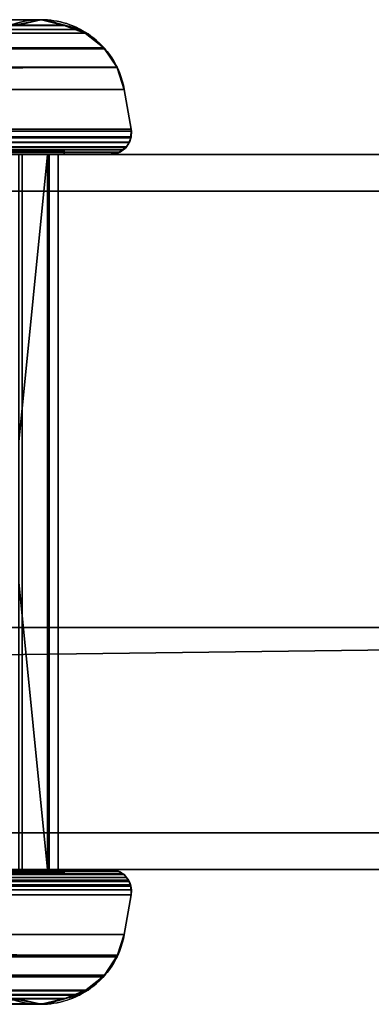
# Model space of a CAD drawing. Header units: millimetres. Extents: x -322 to 8072, y -96 to 57.
# Tile 182 of 256: x 4837 to 4856, y -47 to 7. Entities that reach past the tile are written whole.
import ezdxf

# ---------------------------------------------------------------- set-up
doc = ezdxf.new("R2010")
doc.units = ezdxf.units.MM
doc.layers.add('151', color=7, linetype='Continuous', true_color=0xffffff)

# ---------------------------------------------------------------- blocks, each defined once
blk = doc.blocks.new('UG_SURFACE_014')
at = {"layer": '151', "color": 252, "linetype": 'Continuous', "lineweight": 35}
for points in [[(4839.505, 7.101, 1897.505), (4160.496, 7.119, 1897.504), (4159.605, 6.879, 1898.396)], [(4159.605, 6.879, 1898.396), (4840.394, 6.88, 1898.394), (4839.505, 7.101, 1897.505)], [(4160.511, 7.123, 1897.489), (4160.496, 7.119, 1897.504), (4839.505, 7.101, 1897.505)], [(4161.606, 7.417, 1896.394), (4160.511, 7.123, 1897.489), (4839.489, 7.105, 1897.488)], [(4160.511, 7.123, 1897.489), (4839.505, 7.101, 1897.505), (4839.489, 7.105, 1897.488)], [(4161.75, 7.42, 1896.25), (4161.606, 7.417, 1896.394), (4839.489, 7.105, 1897.488)], [(4839.489, 7.105, 1897.488), (4838.25, 7.413, 1896.25), (4161.75, 7.42, 1896.25)], [(4161.781, 7.42, 1896.219), (4161.75, 7.42, 1896.25), (4161.75, 7.42, 1896.25), (4838.25, 7.413, 1896.25)], [(4163.047, 7.154, 1894.953), (4161.781, 7.42, 1896.219), (4838.25, 7.413, 1896.25)], [(4163.047, 7.154, 1894.953), (4838.25, 7.413, 1896.25), (4838.249, 7.413, 1896.249)], [(4838.249, 7.413, 1896.249), (4163.052, 7.153, 1894.948), (4163.047, 7.154, 1894.953)], [(4163.052, 7.153, 1894.948), (4838.219, 7.42, 1896.219), (4838.199, 7.42, 1896.199)], [(4838.199, 7.42, 1896.199), (4836.958, 7.128, 1894.958), (4836.949, 7.126, 1894.95), (4163.052, 7.153, 1894.948)], [(4838.249, 7.413, 1896.249), (4838.219, 7.42, 1896.219), (4163.052, 7.153, 1894.948)], [(4500, 7.16, 1414.51), (4500, 7.402, 1415.715), (4838.25, 7.42, 1415.75)], [(4838.25, 7.42, 1415.75), (4838.394, 7.417, 1415.606), (4500, 7.16, 1414.51)], [(4500, 7.402, 1415.715), (4500, 7.41, 1415.752), (4838.25, 7.42, 1415.75)], [(4500, 7.41, 1415.752), (4838.219, 7.42, 1415.781), (4838.25, 7.42, 1415.75)], [(4836.953, 7.154, 1417.047), (4838.219, 7.42, 1415.781), (4500, 7.41, 1415.752)], [(4838.25, 7.42, 1415.75), (4838.25, 7.42, 1415.75), (4500, 7.41, 1415.752)], [(4838.394, 7.417, 1415.606), (4839.489, 7.123, 1414.511), (4500, 7.16, 1414.51)], [(4500, 7.154, 1414.481), (4500, 7.16, 1414.51), (4839.504, 7.119, 1414.496)], [(4839.489, 7.123, 1414.511), (4839.504, 7.119, 1414.496), (4500, 7.16, 1414.51)], [(4500, 7.05, 1413.963), (4500, 7.154, 1414.481), (4839.504, 7.119, 1414.496)], [(4839.504, 7.119, 1414.496), (4840.395, 6.879, 1413.604), (4500, 7.05, 1413.963)], [(4500, 6.651, 1413.389), (4500, 7.05, 1413.963), (4840.395, 6.879, 1413.604)], [(4838.219, 7.42, 1415.781), (4836.953, 7.154, 1417.047), (4836.958, 7.128, 1894.958)], [(4838.219, 7.42, 1415.781), (4836.958, 7.128, 1894.958), (4838.199, 7.42, 1896.199)], [(4838.199, 7.42, 1896.199), (4838.25, 7.42, 1415.75), (4838.219, 7.42, 1415.781)], [(4838.199, 7.42, 1896.199), (4838.219, 7.42, 1896.219), (4838.25, 7.42, 1415.75)], [(4838.219, 7.42, 1896.219), (4838.249, 7.413, 1896.249), (4838.25, 7.42, 1415.75)], [(4838.25, 7.42, 1415.75), (4838.25, 7.42, 1415.75), (4838.249, 7.413, 1896.249), (4838.25, 7.413, 1896.25)], [(4838.394, 7.417, 1415.606), (4838.25, 7.42, 1415.75), (4838.25, 7.413, 1896.25)], [(4838.25, 7.413, 1896.25), (4839.489, 7.123, 1414.511), (4838.394, 7.417, 1415.606)], [(4838.25, 7.413, 1896.25), (4839.489, 7.105, 1897.488), (4839.489, 7.123, 1414.511)], [(4839.504, 7.119, 1414.496), (4839.489, 7.123, 1414.511), (4839.489, 7.105, 1897.488)], [(4840.395, 6.879, 1413.604), (4839.504, 7.119, 1414.496), (4839.489, 7.105, 1897.488)], [(4839.489, 7.105, 1897.488), (4839.505, 7.101, 1897.505), (4840.395, 6.879, 1413.604)], [(4840.645, 6.681, 1413.355), (4839.505, 7.101, 1897.505), (4840.394, 6.88, 1898.394)], [(4839.505, 7.101, 1897.505), (4840.645, 6.681, 1413.355), (4840.395, 6.879, 1413.604)], [(4159.348, 6.676, 1898.652), (4840.652, 6.675, 1898.652), (4840.645, 6.681, 1898.645)], [(4159.355, 6.681, 1898.645), (4159.348, 6.676, 1898.652), (4840.645, 6.681, 1898.645)], [(4841.668, 5.868, 1899.668), (4840.652, 6.675, 1898.652), (4159.348, 6.676, 1898.652)], [(4159.605, 6.879, 1898.396), (4159.355, 6.681, 1898.645), (4840.645, 6.681, 1898.645)], [(4159.605, 6.879, 1898.396), (4840.645, 6.681, 1898.645), (4840.394, 6.88, 1898.394)], [(4840.395, 6.879, 1413.604), (4840.645, 6.681, 1413.355), (4500, 6.651, 1413.389)], [(4840.645, 6.681, 1413.355), (4840.652, 6.676, 1413.348), (4500, 6.651, 1413.389)], [(4500, 5.97, 1412.408), (4500, 6.638, 1413.37), (4840.652, 6.676, 1413.348)], [(4840.652, 6.676, 1413.348), (4841.668, 5.868, 1412.332), (4500, 5.97, 1412.408)], [(4500, 6.638, 1413.37), (4500, 6.651, 1413.389), (4840.652, 6.676, 1413.348)], [(4840.394, 6.88, 1898.394), (4840.645, 6.681, 1898.645), (4840.645, 6.681, 1413.355)], [(4841.668, 5.868, 1412.332), (4840.652, 6.676, 1413.348), (4840.645, 6.681, 1898.645), (4840.652, 6.675, 1898.652)], [(4840.652, 6.676, 1413.348), (4840.645, 6.681, 1413.355), (4840.645, 6.681, 1898.645)], [(4840.652, 6.675, 1898.652), (4841.668, 5.868, 1899.668), (4841.668, 5.868, 1412.332)], [(4500, 5.87, 1412.345), (4500, 5.97, 1412.408), (4841.668, 5.868, 1412.332)], [(4842.406, 4.787, 1900.406), (4158.271, 5.819, 1899.729), (4157.611, 4.827, 1900.389)], [(4158.271, 5.819, 1899.729), (4841.728, 5.821, 1899.728), (4841.671, 5.866, 1899.671)], [(4841.671, 5.866, 1899.671), (4158.329, 5.866, 1899.671), (4158.271, 5.819, 1899.729)], [(4842.401, 4.803, 1900.401), (4841.728, 5.821, 1899.728), (4158.271, 5.819, 1899.729)], [(4158.271, 5.819, 1899.729), (4842.406, 4.787, 1900.406), (4842.401, 4.803, 1900.401)], [(4158.332, 5.868, 1899.668), (4158.329, 5.866, 1899.671), (4841.671, 5.866, 1899.671)], [(4841.668, 5.868, 1412.332), (4841.671, 5.866, 1412.329), (4500, 5.87, 1412.345)], [(4500, 5.857, 1412.337), (4500, 5.87, 1412.345), (4841.671, 5.866, 1412.329)], [(4500, 4.751, 1411.652), (4500, 5.857, 1412.337), (4841.671, 5.866, 1412.329)], [(4841.671, 5.866, 1412.329), (4841.729, 5.819, 1412.271), (4500, 4.751, 1411.652)], [(4500, 4.751, 1411.652), (4841.729, 5.819, 1412.271), (4842.389, 4.827, 1411.611)], [(4841.729, 5.819, 1412.271), (4841.671, 5.866, 1412.329), (4841.668, 5.868, 1899.668), (4841.671, 5.866, 1899.671)], [(4841.671, 5.866, 1412.329), (4841.668, 5.868, 1412.332), (4841.668, 5.868, 1899.668)], [(4842.403, 4.785, 1411.597), (4841.671, 5.866, 1899.671), (4841.728, 5.821, 1899.728)], [(4841.671, 5.866, 1899.671), (4842.403, 4.785, 1411.597), (4842.389, 4.827, 1411.611)], [(4842.389, 4.827, 1411.611), (4841.729, 5.819, 1412.271), (4841.671, 5.866, 1899.671)], [(4842.403, 4.785, 1411.597), (4841.728, 5.821, 1899.728), (4842.401, 4.803, 1900.401)], [(4157.597, 4.783, 1900.403), (4157.203, 3.582, 1900.797), (4842.797, 3.582, 1900.797)], [(4157.611, 4.827, 1900.389), (4157.597, 4.785, 1900.403), (4842.406, 4.787, 1900.406)], [(4157.597, 4.785, 1900.403), (4842.406, 4.786, 1900.406), (4842.406, 4.787, 1900.406)], [(4842.797, 3.582, 1900.797), (4842.406, 4.786, 1900.406), (4157.597, 4.783, 1900.403)], [(4157.597, 4.785, 1900.403), (4157.597, 4.783, 1900.403), (4842.406, 4.786, 1900.406)], [(4842.389, 4.827, 1411.611), (4842.403, 4.785, 1411.597), (4500, 4.751, 1411.652)], [(4842.403, 4.785, 1411.597), (4842.403, 4.783, 1411.597), (4500, 4.751, 1411.652)], [(4500, 3.582, 1411.203), (4500, 4.37, 1411.415), (4842.403, 4.783, 1411.597)], [(4842.403, 4.783, 1411.597), (4842.797, 3.582, 1411.203), (4500, 3.582, 1411.203)], [(4500, 4.37, 1411.415), (4500, 4.744, 1411.648), (4842.403, 4.783, 1411.597)], [(4500, 4.744, 1411.648), (4500, 4.751, 1411.652), (4842.403, 4.783, 1411.597)], [(4842.401, 4.803, 1900.401), (4842.406, 4.787, 1900.406), (4842.403, 4.785, 1411.597)], [(4842.403, 4.783, 1411.597), (4842.403, 4.785, 1411.597), (4842.406, 4.787, 1900.406), (4842.406, 4.786, 1900.406)], [(4842.406, 4.786, 1900.406), (4842.797, 3.582, 1411.203), (4842.403, 4.783, 1411.597)], [(4842.406, 4.786, 1900.406), (4842.797, 3.582, 1900.797), (4842.797, 3.582, 1411.203)], [(4157.203, 3.582, 1900.797), (4156.818, 1.409, 1901.182), (4843.182, 1.409, 1901.182), (4842.797, 3.582, 1900.797)], [(4500, 3.582, 1411.203), (4842.797, 3.582, 1411.203), (4843.182, 1.409, 1410.818), (4500, 1.409, 1410.818)], [(4842.797, 3.582, 1900.797), (4843.182, 1.409, 1901.182), (4843.182, 1.409, 1410.818), (4842.797, 3.582, 1411.203)], [(4843.182, 1.409, 1901.182), (4156.803, 1.121, 1901.197), (4156.839, 0.927, 1901.161)], [(4843.182, 1.409, 1901.182), (4156.818, 1.409, 1901.182), (4156.803, 1.121, 1901.197)], [(4156.839, 0.927, 1901.161), (4843.196, 1.299, 1901.196), (4843.182, 1.409, 1901.182)], [(4843.179, 0.978, 1901.179), (4843.196, 1.299, 1901.196), (4156.839, 0.927, 1901.161)], [(4500, 0.925, 1410.834), (4500, 1.409, 1410.818), (4843.182, 1.409, 1410.818)], [(4843.182, 1.409, 1410.818), (4843.196, 1.299, 1410.804), (4500, 0.925, 1410.834)], [(4500, 0.925, 1410.834), (4843.196, 1.299, 1410.804), (4843.179, 0.978, 1410.821)], [(4843.182, 1.409, 1901.182), (4843.196, 1.299, 1901.196), (4843.16, 0.919, 1410.84)], [(4843.16, 0.919, 1410.84), (4843.161, 0.92, 1410.84), (4843.182, 1.409, 1901.182)], [(4843.16, 0.919, 1410.84), (4843.196, 1.299, 1901.196), (4843.179, 0.978, 1901.179)], [(4843.182, 1.409, 1901.182), (4843.161, 0.92, 1410.84), (4843.179, 0.978, 1410.821)], [(4843.179, 0.978, 1410.821), (4843.196, 1.299, 1410.804), (4843.182, 1.409, 1901.182)], [(4843.196, 1.299, 1410.804), (4843.182, 1.409, 1410.818), (4843.182, 1.409, 1901.182)], [(4156.839, 0.927, 1901.161), (4843.161, 0.92, 1901.16), (4843.179, 0.978, 1901.179)], [(4156.839, 0.927, 1901.161), (4156.84, 0.918, 1901.16), (4843.161, 0.92, 1901.16)], [(4843.16, 0.919, 1901.16), (4843.161, 0.92, 1901.16), (4156.84, 0.918, 1901.16)], [(4843.16, 0.919, 1901.16), (4156.84, 0.918, 1901.16), (4156.855, 0.842, 1901.145)], [(4843.085, 0.687, 1901.085), (4843.16, 0.919, 1901.16), (4156.855, 0.842, 1901.145)], [(4156.855, 0.842, 1901.145), (4156.93, 0.673, 1901.07), (4843.07, 0.665, 1901.07)], [(4843.07, 0.665, 1901.07), (4843.085, 0.687, 1901.085), (4156.855, 0.842, 1901.145)], [(4156.93, 0.673, 1901.07), (4156.932, 0.667, 1901.067), (4843.07, 0.665, 1901.07)], [(4843.07, 0.664, 1901.07), (4156.932, 0.667, 1901.067), (4156.968, 0.588, 1901.032)], [(4843.07, 0.664, 1901.07), (4843.07, 0.665, 1901.07), (4156.932, 0.667, 1901.067)], [(4843.07, 0.664, 1901.07), (4156.968, 0.588, 1901.032), (4157.085, 0.448, 1900.915)], [(4157.085, 0.448, 1900.915), (4842.916, 0.435, 1900.916), (4843.07, 0.664, 1901.07)], [(4843.179, 0.978, 1410.821), (4843.161, 0.92, 1410.84), (4500, 0.925, 1410.834)], [(4843.161, 0.92, 1410.84), (4500, 0.915, 1410.834), (4500, 0.925, 1410.834)], [(4500, 0.679, 1410.946), (4843.161, 0.92, 1410.84), (4843.16, 0.919, 1410.84)], [(4500, 0.679, 1410.946), (4500, 0.915, 1410.834), (4843.161, 0.92, 1410.84)], [(4500, 0.672, 1410.95), (4843.16, 0.919, 1410.84), (4843.085, 0.687, 1410.915)], [(4843.16, 0.919, 1410.84), (4500, 0.672, 1410.95), (4500, 0.679, 1410.946)], [(4843.085, 0.687, 1410.915), (4843.07, 0.665, 1410.93), (4500, 0.672, 1410.95)], [(4500, 0.475, 1411.044), (4500, 0.672, 1410.95), (4843.07, 0.665, 1410.93)], [(4500, 0.441, 1411.082), (4843.07, 0.665, 1410.93), (4843.07, 0.664, 1410.93)], [(4500, 0.441, 1411.082), (4500, 0.475, 1411.044), (4843.07, 0.665, 1410.93)], [(4843.07, 0.664, 1410.93), (4500, 0.437, 1411.087), (4500, 0.441, 1411.082)], [(4843.07, 0.664, 1410.93), (4842.916, 0.435, 1411.084), (4500, 0.437, 1411.087)], [(4843.07, 0.664, 1901.07), (4842.916, 0.435, 1900.916), (4842.916, 0.434, 1411.084), (4842.916, 0.435, 1411.084)], [(4842.916, 0.435, 1411.084), (4843.07, 0.664, 1410.93), (4843.07, 0.664, 1901.07)], [(4843.16, 0.919, 1901.16), (4843.07, 0.665, 1410.93), (4843.085, 0.687, 1410.915)], [(4843.07, 0.665, 1410.93), (4843.16, 0.919, 1901.16), (4843.085, 0.687, 1901.085)], [(4843.085, 0.687, 1901.085), (4843.07, 0.665, 1901.07), (4843.07, 0.665, 1410.93)], [(4843.07, 0.665, 1901.07), (4843.07, 0.664, 1901.07), (4843.07, 0.664, 1410.93), (4843.07, 0.665, 1410.93)], [(4843.085, 0.687, 1410.915), (4843.16, 0.919, 1410.84), (4843.16, 0.919, 1901.16)], [(4843.179, 0.978, 1901.179), (4843.161, 0.92, 1901.16), (4843.16, 0.919, 1410.84)], [(4843.161, 0.92, 1901.16), (4843.16, 0.919, 1901.16), (4843.16, 0.919, 1410.84)], [(4959, 0, 2017), (4041, 0, 2017), (4041, -26, 2017), (4959, -26, 2017)], [(4959, -2), (4041, -2), (4041, 0, 2), (4959, 0, 2)], [(4959, 0, 2), (4041, 0, 2), (4158, 0, 1412), (4500, 0, 1412)], [(4842, 0, 1900), (4158, 0, 1900), (4041, 0, 2017), (4959, 0, 2017)], [(4157.085, 0.448, 1900.915), (4157.087, 0.445, 1900.913), (4842.916, 0.435, 1900.916)], [(4842.89, 0.395, 1900.89), (4157.087, 0.445, 1900.913), (4157.217, 0.291, 1900.784)], [(4842.89, 0.395, 1900.89), (4842.916, 0.434, 1900.916), (4157.087, 0.445, 1900.913)], [(4842.916, 0.434, 1900.916), (4842.916, 0.435, 1900.916), (4157.087, 0.445, 1900.913)], [(4842.89, 0.395, 1900.89), (4157.217, 0.291, 1900.784), (4157.283, 0.254, 1900.717)], [(4157.283, 0.254, 1900.717), (4842.712, 0.258, 1900.712), (4842.89, 0.395, 1900.89)], [(4157.283, 0.254, 1900.717), (4157.285, 0.253, 1900.715), (4842.712, 0.258, 1900.712)], [(4842.71, 0.256, 1900.71), (4842.712, 0.258, 1900.712), (4157.285, 0.253, 1900.715)], [(4842.554, 0.135, 1900.554), (4842.71, 0.256, 1900.71), (4157.285, 0.253, 1900.715)], [(4157.285, 0.253, 1900.715), (4157.519, 0.122, 1900.481), (4842.482, 0.118, 1900.482)], [(4842.482, 0.118, 1900.482), (4842.554, 0.135, 1900.554), (4157.285, 0.253, 1900.715)], [(4157.519, 0.122, 1900.481), (4157.521, 0.121, 1900.479), (4842.482, 0.118, 1900.482)], [(4842.482, 0.118, 1900.481), (4157.521, 0.121, 1900.479), (4157.636, 0.057, 1900.364)], [(4842.482, 0.118, 1900.481), (4842.482, 0.118, 1900.482), (4157.521, 0.121, 1900.479)], [(4842.482, 0.118, 1900.481), (4157.636, 0.057, 1900.364), (4158, 0, 1900)], [(4158, 0, 1900), (4842, 0, 1900), (4842.482, 0.118, 1900.481)], [(4163, 0.2, 1895), (4837, 0.2, 1895), (4839.5, 0.2, 1897.5), (4160.5, 0.2, 1897.5)], [(4837, 0.2, 1417), (4163, 0.2, 1417), (4160.5, 0.2, 1414.5), (4839.5, 0.2, 1414.5)], [(4160.5, 0.2, 1414.5), (4160.5, 0, 1414.5), (4839.5, 0, 1414.5), (4839.5, 0.2, 1414.5)], [(4160.5, 0.2, 1897.5), (4839.5, 0.2, 1897.5), (4839.5, 0, 1897.5), (4160.5, 0, 1897.5)], [(4832.213, 0, 1414.95), (4839.5, 0, 1414.5), (4160.5, 0, 1414.5)], [(4167.787, 0, 1897.05), (4160.5, 0, 1897.5), (4839.5, 0, 1897.5)], [(4839.5, 0, 1897.5), (4170.488, 0, 1896.525), (4167.787, 0, 1897.05)], [(4172.779, 0, 1895), (4170.488, 0, 1896.525), (4839.5, 0, 1897.5), (4832.213, 0, 1897.05)], [(4500, 0.257, 1411.293), (4500, 0.437, 1411.087), (4842.916, 0.435, 1411.084)], [(4500, 0.257, 1411.293), (4842.916, 0.435, 1411.084), (4842.916, 0.434, 1411.084)], [(4500, 0.257, 1411.293), (4842.916, 0.434, 1411.084), (4842.89, 0.395, 1411.11)], [(4500, 0.257, 1411.293), (4842.89, 0.395, 1411.11), (4842.712, 0.258, 1411.288)], [(4842.712, 0.258, 1411.288), (4500, 0.254, 1411.296), (4500, 0.257, 1411.293)], [(4500, 0.254, 1411.296), (4842.712, 0.258, 1411.288), (4842.71, 0.256, 1411.29)], [(4500, 0.254, 1411.296), (4842.71, 0.256, 1411.29), (4842.554, 0.135, 1411.446)], [(4842.554, 0.135, 1411.446), (4500, 0.155, 1411.409), (4500, 0.254, 1411.296)], [(4500, 0.119, 1411.519), (4500, 0.155, 1411.409), (4842.554, 0.135, 1411.446)], [(4500, 0.119, 1411.519), (4842.554, 0.135, 1411.446), (4842.482, 0.118, 1411.518)], [(4842.482, 0.118, 1411.518), (4500, 0.118, 1411.522), (4500, 0.119, 1411.519)], [(4842.482, 0.118, 1411.518), (4500, 0, 1412), (4500, 0.009, 1411.855)], [(4842.482, 0.118, 1411.518), (4842, 0, 1412), (4500, 0, 1412)], [(4500, 0, 1412), (4842, 0, 1412), (4959, 0, 2)], [(4832.213, 0, 1414.95), (4834.908, 0, 1415.507), (4839.5, 0, 1414.5)], [(4834.908, 0, 1896.493), (4832.213, 0, 1897.05), (4839.5, 0, 1897.5)], [(4834.908, 0, 1415.507), (4834.908, -39.3, 1415.507), (4837.18, -39.3, 1417.06), (4837.18, 0, 1417.06)], [(4837.18, 0, 1894.94), (4837.18, -39.3, 1894.94), (4834.908, -39.3, 1896.493), (4834.908, 0, 1896.493)], [(4839.5, 0, 1414.5), (4834.908, 0, 1415.507), (4837.18, 0, 1417.06)], [(4837.18, 0, 1894.94), (4834.908, 0, 1896.493), (4839.5, 0, 1897.5)], [(4839.5, 0.2, 1414.5), (4839.5, 0.2, 1897.5), (4837, 0.2, 1895), (4837, 0.2, 1417)], [(4837, -23.5, 1427.017), (4837, -15.8, 1427.017), (4838.58, 0, 1424.764), (4838.58, -39.3, 1424.764)], [(4837, -15.8, 1427.017), (4837, 0, 1427.017), (4838.58, 0, 1424.764)], [(4838.58, 0, 1887.236), (4837, 0, 1884.983), (4837, -15.8, 1884.983)], [(4837, -15.8, 1884.983), (4837, -23.5, 1884.983), (4838.58, -39.3, 1887.236), (4838.58, 0, 1887.236)], [(4837, 0, 1884.983), (4838.58, 0, 1887.236), (4839.5, 0, 1414.5), (4839.17, 0, 1422.076)], [(4839.17, 0, 1422.076), (4838.58, 0, 1424.764), (4837, 0, 1884.983)], [(4838.58, 0, 1424.764), (4837, 0, 1427.017), (4837, 0, 1884.983)], [(4837.18, 0, 1417.06), (4837.18, -39.3, 1417.06), (4838.677, -39.3, 1419.369), (4838.677, 0, 1419.369)], [(4838.677, 0, 1892.632), (4838.677, -39.3, 1892.632), (4837.18, -39.3, 1894.94), (4837.18, 0, 1894.94)], [(4839.5, 0, 1897.5), (4838.677, 0, 1892.632), (4837.18, 0, 1894.94)], [(4837.18, 0, 1417.06), (4838.677, 0, 1419.369), (4839.5, 0, 1414.5)], [(4839.17, 0, 1422.076), (4839.17, -39.3, 1422.076), (4838.58, -39.3, 1424.764), (4838.58, 0, 1424.764)], [(4838.58, 0, 1887.236), (4838.58, -39.3, 1887.236), (4839.17, -39.3, 1889.924), (4839.17, 0, 1889.924)], [(4839.5, 0, 1414.5), (4838.58, 0, 1887.236), (4839.17, 0, 1889.924)], [(4838.677, 0, 1419.369), (4838.677, -39.3, 1419.369), (4839.17, -39.3, 1422.076), (4839.17, 0, 1422.076)], [(4839.17, 0, 1889.924), (4839.17, -39.3, 1889.924), (4838.677, -39.3, 1892.632), (4838.677, 0, 1892.632)], [(4839.5, 0, 1414.5), (4838.677, 0, 1419.369), (4839.17, 0, 1422.076)], [(4839.17, 0, 1889.924), (4838.677, 0, 1892.632), (4839.5, 0, 1897.5)], [(4839.17, 0, 1889.924), (4839.5, 0, 1897.5), (4839.5, 0, 1414.5)], [(4839.5, 0.2, 1897.5), (4839.5, 0.2, 1414.5), (4839.5, 0, 1414.5), (4839.5, 0, 1897.5)], [(4842.482, 0.118, 1411.518), (4842.482, 0.118, 1900.481), (4842, 0, 1900), (4842, 0, 1412)], [(4842, 0, 1412), (4842, 0, 1900), (4959, 0, 2017), (4959, 0, 2)], [(4842.71, 0.256, 1900.71), (4842.482, 0.118, 1411.518), (4842.554, 0.135, 1411.446)], [(4842.482, 0.118, 1411.518), (4842.71, 0.256, 1900.71), (4842.554, 0.135, 1900.554)], [(4842.482, 0.118, 1900.482), (4842.482, 0.118, 1900.481), (4842.482, 0.118, 1411.518)], [(4842.554, 0.135, 1411.446), (4842.71, 0.256, 1411.29), (4842.71, 0.256, 1900.71)], [(4842.89, 0.395, 1900.89), (4842.712, 0.258, 1900.712), (4842.71, 0.256, 1411.29), (4842.712, 0.258, 1411.288)], [(4842.712, 0.258, 1900.712), (4842.71, 0.256, 1900.71), (4842.71, 0.256, 1411.29)], [(4842.916, 0.434, 1900.916), (4842.712, 0.258, 1411.288), (4842.89, 0.395, 1411.11)], [(4842.712, 0.258, 1411.288), (4842.916, 0.434, 1900.916), (4842.89, 0.395, 1900.89)], [(4842.89, 0.395, 1411.11), (4842.916, 0.434, 1411.084), (4842.916, 0.434, 1900.916)], [(4842.916, 0.435, 1900.916), (4842.916, 0.434, 1900.916), (4842.916, 0.434, 1411.084)], [(4041, -26), (4041, -2), (4959, -2), (4959, -26)], [(4838.58, -39.3, 1424.764), (4837, -39.3, 1427.017), (4837, -23.5, 1427.017)], [(4837, -23.5, 1884.983), (4837, -39.3, 1884.983), (4838.58, -39.3, 1887.236)], [(4028, -26, 2030), (4028, -39.3, 2030), (4972, -39.3, 2030), (4972, -26, 2030)], [(4028, -26, 2030), (4972, -26, 2030), (4959, -26, 2017), (4041, -26, 2017)], [(4041, -26), (4959, -26), (4028, -37.3)], [(4959, -26), (4972, -26), (4972, -37.3), (4028, -37.3)], [(4028, -37.3), (4972, -37.3), (4972, -39.3, 2), (4028, -39.3, 2)], [(4500, -39.3, 1412), (4158, -39.3, 1412), (4028, -39.3, 2), (4972, -39.3, 2)], [(4158, -39.3, 1900), (4842, -39.3, 1900), (4972, -39.3, 2030), (4028, -39.3, 2030)], [(4157.446, -39.435, 1900.554), (4157.288, -39.558, 1900.712), (4842.715, -39.553, 1900.715)], [(4842.715, -39.553, 1900.715), (4157.516, -39.418, 1900.484), (4157.446, -39.435, 1900.554)], [(4157.518, -39.418, 1900.482), (4157.516, -39.418, 1900.484), (4842.715, -39.553, 1900.715)], [(4158, -39.3, 1900), (4157.518, -39.418, 1900.482), (4842.479, -39.421, 1900.479)], [(4842.715, -39.553, 1900.715), (4842.713, -39.552, 1900.713), (4157.518, -39.418, 1900.482)], [(4842.713, -39.552, 1900.713), (4842.479, -39.421, 1900.479), (4157.518, -39.418, 1900.482)], [(4158, -39.3, 1900), (4842.478, -39.42, 1900.478), (4842.364, -39.357, 1900.364)], [(4842.479, -39.421, 1900.479), (4842.478, -39.42, 1900.478), (4158, -39.3, 1900)], [(4842.364, -39.357, 1900.364), (4842, -39.3, 1900), (4158, -39.3, 1900)], [(4832.213, -39.3, 1897.05), (4839.5, -39.3, 1897.5), (4160.5, -39.3, 1897.5)], [(4167.787, -39.3, 1414.95), (4160.5, -39.3, 1414.5), (4839.5, -39.3, 1414.5)], [(4839.5, -39.5, 1414.5), (4839.5, -39.3, 1414.5), (4160.5, -39.3, 1414.5), (4160.5, -39.5, 1414.5)], [(4160.5, -39.3, 1897.5), (4839.5, -39.3, 1897.5), (4839.5, -39.5, 1897.5), (4160.5, -39.5, 1897.5)], [(4839.5, -39.5, 1414.5), (4160.5, -39.5, 1414.5), (4163, -39.5, 1417), (4837, -39.5, 1417)], [(4160.5, -39.5, 1897.5), (4839.5, -39.5, 1897.5), (4837, -39.5, 1895), (4163, -39.5, 1895)], [(4839.5, -39.3, 1414.5), (4170.488, -39.3, 1415.475), (4167.787, -39.3, 1414.95)], [(4172.779, -39.3, 1417), (4170.488, -39.3, 1415.475), (4839.5, -39.3, 1414.5), (4832.213, -39.3, 1414.95)], [(4972, -39.3, 2), (4842, -39.3, 1412), (4500, -39.3, 1412)], [(4500, -39.402, 1411.517), (4500, -39.3, 1412), (4842, -39.3, 1412)], [(4842, -39.3, 1412), (4842.364, -39.357, 1411.636), (4500, -39.402, 1411.517)], [(4842.364, -39.357, 1411.636), (4842.478, -39.42, 1411.522), (4500, -39.402, 1411.517)], [(4500, -39.404, 1411.514), (4500, -39.402, 1411.517), (4842.479, -39.421, 1411.521)], [(4842.478, -39.42, 1411.522), (4842.479, -39.421, 1411.521), (4500, -39.402, 1411.517)], [(4500, -39.558, 1411.297), (4500, -39.404, 1411.514), (4842.479, -39.421, 1411.521)], [(4842.479, -39.421, 1411.521), (4842.713, -39.552, 1411.287), (4500, -39.558, 1411.297)], [(4839.5, -39.3, 1414.5), (4834.908, -39.3, 1415.507), (4832.213, -39.3, 1414.95)], [(4832.213, -39.3, 1897.05), (4834.908, -39.3, 1896.493), (4839.5, -39.3, 1897.5)], [(4839.5, -39.3, 1897.5), (4834.908, -39.3, 1896.493), (4837.18, -39.3, 1894.94)], [(4837.18, -39.3, 1417.06), (4834.908, -39.3, 1415.507), (4839.5, -39.3, 1414.5)], [(4837, -39.3, 1427.017), (4838.58, -39.3, 1424.764), (4839.5, -39.3, 1897.5), (4839.17, -39.3, 1889.924)], [(4839.17, -39.3, 1889.924), (4838.58, -39.3, 1887.236), (4837, -39.3, 1427.017)], [(4838.58, -39.3, 1887.236), (4837, -39.3, 1884.983), (4837, -39.3, 1427.017)], [(4837, -39.5, 1417), (4837, -39.5, 1895), (4839.5, -39.5, 1897.5), (4839.5, -39.5, 1414.5)], [(4839.5, -39.3, 1414.5), (4838.677, -39.3, 1419.369), (4837.18, -39.3, 1417.06)], [(4837.18, -39.3, 1894.94), (4838.677, -39.3, 1892.632), (4839.5, -39.3, 1897.5)], [(4839.5, -39.3, 1897.5), (4838.58, -39.3, 1424.764), (4839.17, -39.3, 1422.076)], [(4839.17, -39.3, 1422.076), (4838.677, -39.3, 1419.369), (4839.5, -39.3, 1414.5)], [(4838.677, -39.3, 1892.632), (4839.17, -39.3, 1889.924), (4839.5, -39.3, 1897.5)], [(4839.17, -39.3, 1422.076), (4839.5, -39.3, 1414.5), (4839.5, -39.3, 1897.5)], [(4839.5, -39.3, 1897.5), (4839.5, -39.3, 1414.5), (4839.5, -39.5, 1414.5), (4839.5, -39.5, 1897.5)], [(4972, -39.3, 2), (4972, -39.3, 2030), (4842, -39.3, 1900), (4842, -39.3, 1412)], [(4842.364, -39.357, 1411.636), (4842, -39.3, 1412), (4842, -39.3, 1900), (4842.364, -39.357, 1900.364)], [(4842.364, -39.357, 1900.364), (4842.478, -39.42, 1411.522), (4842.364, -39.357, 1411.636)], [(4842.364, -39.357, 1900.364), (4842.478, -39.42, 1900.478), (4842.478, -39.42, 1411.522)], [(4842.713, -39.552, 1411.287), (4842.479, -39.421, 1411.521), (4842.478, -39.42, 1900.478), (4842.479, -39.421, 1900.479)], [(4842.479, -39.421, 1411.521), (4842.478, -39.42, 1411.522), (4842.478, -39.42, 1900.478)], [(4842.479, -39.421, 1900.479), (4842.713, -39.552, 1900.713), (4842.713, -39.552, 1411.287)], [(4156.915, -39.987, 1901.085), (4156.839, -40.22, 1901.16), (4843.16, -40.218, 1901.16)], [(4843.16, -40.218, 1901.16), (4156.926, -39.971, 1901.074), (4156.915, -39.987, 1901.085)], [(4156.93, -39.965, 1901.07), (4156.926, -39.971, 1901.074), (4843.145, -40.142, 1901.145)], [(4156.926, -39.971, 1901.074), (4843.159, -40.218, 1901.159), (4843.145, -40.142, 1901.145)], [(4156.926, -39.971, 1901.074), (4843.16, -40.218, 1901.16), (4843.159, -40.218, 1901.159)], [(4157.081, -39.739, 1900.919), (4156.93, -39.965, 1901.07), (4843.068, -39.967, 1901.067)], [(4843.145, -40.142, 1901.145), (4843.068, -39.967, 1901.067), (4156.93, -39.965, 1901.07)], [(4842.913, -39.745, 1900.913), (4157.084, -39.735, 1900.916), (4157.081, -39.739, 1900.919)], [(4157.081, -39.739, 1900.919), (4843.032, -39.888, 1901.032), (4842.913, -39.745, 1900.913)], [(4157.081, -39.739, 1900.919), (4843.067, -39.966, 1901.067), (4843.032, -39.888, 1901.032)], [(4157.081, -39.739, 1900.919), (4843.068, -39.967, 1901.067), (4843.067, -39.966, 1901.067)], [(4157.11, -39.695, 1900.89), (4157.084, -39.735, 1900.916), (4842.91, -39.743, 1900.91)], [(4157.084, -39.735, 1900.916), (4842.913, -39.745, 1900.913), (4842.91, -39.743, 1900.91)], [(4842.91, -39.743, 1900.91), (4157.286, -39.559, 1900.714), (4157.11, -39.695, 1900.89)], [(4157.286, -39.559, 1900.714), (4842.783, -39.591, 1900.784), (4842.715, -39.553, 1900.715)], [(4842.715, -39.553, 1900.715), (4157.288, -39.558, 1900.712), (4157.286, -39.559, 1900.714)], [(4157.286, -39.559, 1900.714), (4842.91, -39.743, 1900.91), (4842.783, -39.591, 1900.784)], [(4842.713, -39.552, 1411.287), (4842.715, -39.553, 1411.285), (4500, -39.558, 1411.297)], [(4500, -39.685, 1411.119), (4500, -39.561, 1411.293), (4842.715, -39.553, 1411.285)], [(4842.715, -39.553, 1411.285), (4842.783, -39.591, 1411.216), (4500, -39.685, 1411.119)], [(4500, -39.561, 1411.293), (4500, -39.558, 1411.297), (4842.715, -39.553, 1411.285)], [(4842.783, -39.591, 1411.216), (4842.91, -39.743, 1411.09), (4500, -39.685, 1411.119)], [(4500, -39.734, 1411.089), (4500, -39.685, 1411.119), (4842.91, -39.743, 1411.09)], [(4842.91, -39.743, 1411.09), (4842.913, -39.745, 1411.087), (4500, -39.734, 1411.089)], [(4500, -39.74, 1411.086), (4500, -39.734, 1411.089), (4842.913, -39.745, 1411.087)], [(4500, -39.972, 1410.946), (4500, -39.74, 1411.086), (4842.913, -39.745, 1411.087)], [(4842.913, -39.745, 1411.087), (4843.032, -39.888, 1410.968), (4500, -39.972, 1410.946)], [(4843.032, -39.888, 1410.968), (4843.067, -39.966, 1410.933), (4500, -39.972, 1410.946)], [(4843.067, -39.966, 1410.933), (4843.068, -39.967, 1410.933), (4500, -39.972, 1410.946)], [(4500, -40.101, 1410.868), (4500, -39.979, 1410.942), (4843.068, -39.967, 1410.933)], [(4843.068, -39.967, 1410.933), (4843.145, -40.142, 1410.855), (4500, -40.101, 1410.868)], [(4500, -39.979, 1410.942), (4500, -39.972, 1410.946), (4843.068, -39.967, 1410.933)], [(4842.783, -39.591, 1411.216), (4842.715, -39.553, 1411.285), (4842.713, -39.552, 1900.713), (4842.715, -39.553, 1900.715)], [(4842.715, -39.553, 1411.285), (4842.713, -39.552, 1411.287), (4842.713, -39.552, 1900.713)], [(4842.91, -39.743, 1411.09), (4842.715, -39.553, 1900.715), (4842.783, -39.591, 1900.784)], [(4842.715, -39.553, 1900.715), (4842.91, -39.743, 1411.09), (4842.783, -39.591, 1411.216)], [(4842.783, -39.591, 1900.784), (4842.91, -39.743, 1900.91), (4842.91, -39.743, 1411.09)], [(4843.032, -39.888, 1410.968), (4842.913, -39.745, 1411.087), (4842.91, -39.743, 1900.91), (4842.913, -39.745, 1900.913)], [(4842.913, -39.745, 1411.087), (4842.91, -39.743, 1411.09), (4842.91, -39.743, 1900.91)], [(4843.067, -39.966, 1410.933), (4842.913, -39.745, 1900.913), (4843.032, -39.888, 1901.032)], [(4842.913, -39.745, 1900.913), (4843.067, -39.966, 1410.933), (4843.032, -39.888, 1410.968)], [(4843.032, -39.888, 1901.032), (4843.067, -39.966, 1901.067), (4843.067, -39.966, 1410.933)], [(4843.068, -39.967, 1410.933), (4843.067, -39.966, 1410.933), (4843.067, -39.966, 1901.067), (4843.068, -39.967, 1901.067)], [(4843.159, -40.218, 1410.841), (4843.068, -39.967, 1901.067), (4843.145, -40.142, 1901.145)], [(4843.068, -39.967, 1901.067), (4843.159, -40.218, 1410.841), (4843.145, -40.142, 1410.855)], [(4843.145, -40.142, 1410.855), (4843.068, -39.967, 1410.933), (4843.068, -39.967, 1901.067)], [(4156.821, -40.278, 1901.179), (4156.804, -40.599, 1901.196), (4843.182, -40.709, 1901.182)], [(4156.804, -40.599, 1901.196), (4156.818, -40.709, 1901.182), (4843.182, -40.709, 1901.182)], [(4843.182, -40.709, 1901.182), (4156.837, -40.228, 1901.163), (4156.821, -40.278, 1901.179)], [(4156.839, -40.22, 1901.16), (4156.837, -40.228, 1901.163), (4843.197, -40.421, 1901.197)], [(4156.837, -40.228, 1901.163), (4843.182, -40.709, 1901.182), (4843.197, -40.421, 1901.197)], [(4843.197, -40.421, 1901.197), (4843.16, -40.218, 1901.16), (4156.839, -40.22, 1901.16)], [(4500, -40.218, 1410.852), (4500, -40.101, 1410.868), (4843.145, -40.142, 1410.855)], [(4843.145, -40.142, 1410.855), (4843.159, -40.218, 1410.841), (4500, -40.218, 1410.852)], [(4843.159, -40.218, 1410.841), (4843.16, -40.218, 1410.84), (4500, -40.218, 1410.852)], [(4843.16, -40.218, 1410.84), (4500, -40.565, 1410.802), (4500, -40.227, 1410.85)], [(4500, -40.709, 1410.818), (4500, -40.565, 1410.802), (4843.16, -40.218, 1410.84)], [(4843.16, -40.218, 1410.84), (4843.197, -40.421, 1410.803), (4500, -40.709, 1410.818)], [(4500, -40.227, 1410.85), (4500, -40.218, 1410.852), (4843.16, -40.218, 1410.84)], [(4843.197, -40.421, 1410.803), (4843.182, -40.709, 1410.818), (4500, -40.709, 1410.818)], [(4843.145, -40.142, 1901.145), (4843.159, -40.218, 1901.159), (4843.159, -40.218, 1410.841)], [(4843.16, -40.218, 1410.84), (4843.159, -40.218, 1410.841), (4843.159, -40.218, 1901.159), (4843.16, -40.218, 1901.16)], [(4843.182, -40.709, 1410.818), (4843.16, -40.218, 1901.16), (4843.197, -40.421, 1901.197)], [(4843.16, -40.218, 1901.16), (4843.182, -40.709, 1410.818), (4843.2, -40.471, 1410.808)], [(4843.2, -40.471, 1410.808), (4843.16, -40.218, 1410.84), (4843.16, -40.218, 1901.16)], [(4843.197, -40.421, 1410.803), (4843.16, -40.218, 1410.84), (4843.2, -40.471, 1410.808)], [(4843.2, -40.471, 1410.808), (4843.182, -40.709, 1410.818), (4843.197, -40.421, 1410.803)], [(4843.197, -40.421, 1901.197), (4843.182, -40.709, 1901.182), (4843.182, -40.709, 1410.818)], [(4842.797, -42.882, 1900.797), (4843.182, -40.709, 1901.182), (4156.818, -40.709, 1901.182), (4157.203, -42.882, 1900.797)], [(4500, -40.709, 1410.818), (4843.182, -40.709, 1410.818), (4842.797, -42.882, 1411.203), (4500, -42.882, 1411.203)], [(4842.797, -42.882, 1411.203), (4843.182, -40.709, 1410.818), (4843.182, -40.709, 1901.182), (4842.797, -42.882, 1900.797)], [(4842.426, -44.026, 1900.426), (4157.203, -42.882, 1900.797), (4157.597, -44.083, 1900.403)], [(4842.426, -44.026, 1900.426), (4842.797, -42.882, 1900.797), (4157.203, -42.882, 1900.797)], [(4500, -42.882, 1411.203), (4842.797, -42.882, 1411.203), (4842.429, -44.027, 1411.571)], [(4842.429, -44.027, 1411.571), (4500, -43.998, 1411.65), (4500, -42.882, 1411.203)], [(4842.797, -42.882, 1900.797), (4842.426, -44.026, 1900.426), (4842.429, -44.028, 1411.571), (4842.429, -44.027, 1411.571)], [(4842.429, -44.027, 1411.571), (4842.797, -42.882, 1411.203), (4842.797, -42.882, 1900.797)], [(4157.597, -44.083, 1900.403), (4842.406, -44.086, 1900.406), (4842.426, -44.026, 1900.426)], [(4157.597, -44.083, 1900.403), (4841.728, -45.121, 1899.728), (4842.401, -44.103, 1900.401)], [(4157.597, -44.083, 1900.403), (4841.715, -45.131, 1899.715), (4841.728, -45.121, 1899.728)], [(4841.715, -45.131, 1899.715), (4157.597, -44.083, 1900.403), (4157.597, -44.085, 1900.403)], [(4842.401, -44.103, 1900.401), (4842.406, -44.086, 1900.406), (4157.597, -44.083, 1900.403)], [(4841.715, -45.131, 1899.715), (4157.597, -44.085, 1900.403), (4157.611, -44.127, 1900.389)], [(4157.611, -44.127, 1900.389), (4158.271, -45.119, 1899.729), (4841.715, -45.131, 1899.715)], [(4500, -44.055, 1411.673), (4500, -43.998, 1411.65), (4842.429, -44.027, 1411.571)], [(4842.429, -44.027, 1411.571), (4500, -44.644, 1411.909), (4500, -44.055, 1411.673)], [(4500, -44.644, 1411.909), (4842.429, -44.027, 1411.571), (4842.429, -44.028, 1411.571)], [(4500, -44.644, 1411.909), (4842.429, -44.028, 1411.571), (4842.413, -44.077, 1411.587)], [(4500, -44.644, 1411.909), (4842.413, -44.077, 1411.587), (4841.71, -45.12, 1412.29)], [(4842.426, -44.026, 1900.426), (4842.406, -44.086, 1900.406), (4841.708, -45.123, 1412.292)], [(4841.708, -45.123, 1412.292), (4841.71, -45.12, 1412.29), (4842.426, -44.026, 1900.426)], [(4841.708, -45.123, 1412.292), (4842.406, -44.086, 1900.406), (4842.401, -44.103, 1900.401)], [(4842.401, -44.103, 1900.401), (4841.728, -45.121, 1899.728), (4841.708, -45.123, 1412.292)], [(4842.426, -44.026, 1900.426), (4841.71, -45.12, 1412.29), (4842.413, -44.077, 1411.587)], [(4842.413, -44.077, 1411.587), (4842.429, -44.028, 1411.571), (4842.426, -44.026, 1900.426)], [(4841.71, -45.12, 1412.29), (4500, -45.075, 1412.343), (4500, -44.644, 1411.909)], [(4158.271, -45.119, 1899.729), (4158.329, -45.166, 1899.671), (4841.671, -45.166, 1899.671)], [(4841.671, -45.166, 1899.671), (4841.715, -45.131, 1899.715), (4158.271, -45.119, 1899.729)], [(4840.694, -45.941, 1898.695), (4158.329, -45.166, 1899.671), (4158.332, -45.168, 1899.668)], [(4840.694, -45.941, 1898.695), (4841.671, -45.166, 1899.671), (4158.329, -45.166, 1899.671)], [(4158.332, -45.168, 1899.668), (4159.348, -45.976, 1898.652), (4840.652, -45.975, 1898.652)], [(4840.652, -45.975, 1898.652), (4840.694, -45.941, 1898.695), (4158.332, -45.168, 1899.668)], [(4500, -45.119, 1412.388), (4500, -45.075, 1412.343), (4841.71, -45.12, 1412.29)], [(4841.71, -45.12, 1412.29), (4500, -45.964, 1413.239), (4500, -45.119, 1412.388)], [(4500, -45.964, 1413.239), (4841.71, -45.12, 1412.29), (4841.708, -45.123, 1412.292)], [(4500, -45.964, 1413.239), (4841.708, -45.123, 1412.292), (4841.65, -45.208, 1412.349)], [(4500, -45.964, 1413.239), (4841.65, -45.208, 1412.349), (4840.703, -45.931, 1413.297)], [(4841.715, -45.131, 1899.715), (4841.671, -45.166, 1899.671), (4840.694, -45.938, 1413.306)], [(4840.694, -45.938, 1413.306), (4840.703, -45.931, 1413.297), (4841.715, -45.131, 1899.715)], [(4841.671, -45.166, 1899.671), (4840.694, -45.941, 1898.695), (4840.694, -45.938, 1413.306)], [(4841.715, -45.131, 1899.715), (4840.703, -45.931, 1413.297), (4841.65, -45.208, 1412.349)], [(4841.65, -45.208, 1412.349), (4841.708, -45.123, 1412.292), (4841.715, -45.131, 1899.715)], [(4841.728, -45.121, 1899.728), (4841.715, -45.131, 1899.715), (4841.708, -45.123, 1412.292)], [(4840.394, -46.18, 1898.394), (4840.652, -45.975, 1898.652), (4159.348, -45.976, 1898.652)], [(4159.348, -45.976, 1898.652), (4839.546, -46.407, 1897.546), (4840.394, -46.18, 1898.394)], [(4839.546, -46.407, 1897.546), (4159.348, -45.976, 1898.652), (4159.355, -45.981, 1898.645)], [(4839.546, -46.407, 1897.546), (4159.355, -45.981, 1898.645), (4159.605, -46.179, 1898.396)], [(4840.703, -45.931, 1413.297), (4500, -45.983, 1413.288), (4500, -45.964, 1413.239)], [(4500, -46.006, 1413.345), (4840.703, -45.931, 1413.297), (4840.694, -45.938, 1413.306)], [(4500, -46.006, 1413.345), (4500, -45.983, 1413.288), (4840.703, -45.931, 1413.297)], [(4500, -46.447, 1414.467), (4840.694, -45.938, 1413.306), (4840.338, -46.209, 1413.662)], [(4840.694, -45.938, 1413.306), (4500, -46.447, 1414.467), (4500, -46.006, 1413.345)], [(4840.694, -45.941, 1898.695), (4840.652, -45.975, 1898.652), (4839.547, -46.4, 1414.453)], [(4839.547, -46.4, 1414.453), (4839.561, -46.397, 1414.438), (4840.694, -45.941, 1898.695)], [(4839.547, -46.4, 1414.453), (4840.652, -45.975, 1898.652), (4840.394, -46.18, 1898.394)], [(4840.694, -45.941, 1898.695), (4839.561, -46.397, 1414.438), (4840.338, -46.209, 1413.662)], [(4840.338, -46.209, 1413.662), (4840.694, -45.938, 1413.306), (4840.694, -45.941, 1898.695)], [(4159.605, -46.179, 1898.396), (4160.496, -46.419, 1897.504), (4839.504, -46.419, 1897.504)], [(4839.504, -46.419, 1897.504), (4839.546, -46.407, 1897.546), (4159.605, -46.179, 1898.396)], [(4160.496, -46.419, 1897.504), (4838.312, -46.719, 1896.312), (4838.392, -46.717, 1896.392)], [(4838.312, -46.719, 1896.312), (4160.496, -46.419, 1897.504), (4160.511, -46.423, 1897.489)], [(4838.392, -46.717, 1896.392), (4839.504, -46.419, 1897.504), (4160.496, -46.419, 1897.504)], [(4838.312, -46.719, 1896.312), (4160.511, -46.423, 1897.489), (4161.606, -46.717, 1896.394)], [(4837.019, -46.44, 1895.019), (4838.219, -46.72, 1896.219), (4161.747, -46.69, 1896.253)], [(4840.338, -46.209, 1413.662), (4839.561, -46.397, 1414.438), (4500, -46.447, 1414.467)], [(4500, -46.469, 1414.522), (4839.561, -46.397, 1414.438), (4839.547, -46.4, 1414.453)], [(4500, -46.469, 1414.522), (4500, -46.447, 1414.467), (4839.561, -46.397, 1414.438)], [(4839.547, -46.4, 1414.453), (4500, -46.629, 1415.685), (4500, -46.652, 1414.986)], [(4839.547, -46.4, 1414.453), (4500, -46.652, 1414.986), (4500, -46.469, 1414.522)], [(4839.547, -46.4, 1414.453), (4838.312, -46.698, 1415.688), (4500, -46.629, 1415.685)], [(4500, -46.538, 1416.985), (4838.219, -46.72, 1415.781), (4837.015, -46.467, 1416.985)], [(4838.309, -46.698, 1415.691), (4500, -46.538, 1416.985), (4500, -46.589, 1416.879)], [(4838.309, -46.698, 1415.691), (4838.219, -46.72, 1415.781), (4500, -46.538, 1416.985)], [(4838.219, -46.72, 1896.219), (4837.019, -46.44, 1895.019), (4837.015, -46.467, 1416.985)], [(4838.25, -46.72, 1896.25), (4837.015, -46.467, 1416.985), (4838.219, -46.72, 1415.781)], [(4838.25, -46.72, 1896.25), (4838.219, -46.72, 1896.219), (4837.015, -46.467, 1416.985)], [(4838.309, -46.698, 1415.691), (4839.504, -46.419, 1897.504), (4838.392, -46.717, 1896.392)], [(4839.504, -46.419, 1897.504), (4838.309, -46.698, 1415.691), (4838.312, -46.698, 1415.688)], [(4838.312, -46.698, 1415.688), (4839.547, -46.4, 1414.453), (4839.546, -46.407, 1897.546)], [(4838.312, -46.698, 1415.688), (4839.546, -46.407, 1897.546), (4839.504, -46.419, 1897.504)], [(4840.394, -46.18, 1898.394), (4839.546, -46.407, 1897.546), (4839.547, -46.4, 1414.453)], [(4161.606, -46.717, 1896.394), (4161.747, -46.69, 1896.253), (4838.312, -46.719, 1896.312)], [(4838.312, -46.719, 1896.312), (4161.747, -46.69, 1896.253), (4161.747, -46.69, 1896.253)], [(4161.747, -46.69, 1896.253), (4838.25, -46.72, 1896.25), (4838.312, -46.719, 1896.312)], [(4838.219, -46.72, 1896.219), (4838.25, -46.72, 1896.25), (4161.747, -46.69, 1896.253)], [(4838.312, -46.698, 1415.688), (4500, -46.589, 1416.879), (4500, -46.626, 1415.747)], [(4500, -46.589, 1416.879), (4838.312, -46.698, 1415.688), (4838.309, -46.698, 1415.691)], [(4500, -46.626, 1415.747), (4500, -46.629, 1415.685), (4838.312, -46.698, 1415.688)], [(4838.219, -46.72, 1415.781), (4838.309, -46.698, 1415.691), (4838.312, -46.719, 1896.312)], [(4838.219, -46.72, 1415.781), (4838.312, -46.719, 1896.312), (4838.25, -46.72, 1896.25)], [(4838.392, -46.717, 1896.392), (4838.312, -46.719, 1896.312), (4838.309, -46.698, 1415.691)]]:
    blk.add_3dface(points, dxfattribs=at)

msp = doc.modelspace()

# ---------------------------------------------------------------- linework, layer by layer
at = {"layer": '151', "color": 253, "linetype": 'Continuous', "lineweight": -3}
for p, q in [((4842.797, 3.582, 1411.203), (4843.182, 1.409, 1410.818)), ((4842.797, 3.582, 1900.797), (4843.182, 1.409, 1901.182)), ((4156.818, 1.409, 1901.182), (4843.182, 1.409, 1901.182)), ((4843.182, 1.409, 1410.818), (4500, 1.409, 1410.818)), ((4843.182, 1.409, 1901.182), (4843.182, 1.409, 1410.818)), ((4959, 0, 2017), (4041, 0, 2017)), ((4959, 0, 2), (4041, 0, 2)), ((4839.5, 0.2, 1414.5), (4160.5, 0.2, 1414.5)), ((4160.5, 0.2, 1897.5), (4839.5, 0.2, 1897.5)), ((4160.5, 0, 1897.5), (4839.5, 0, 1897.5)), ((4839.5, 0, 1414.5), (4160.5, 0, 1414.5)), ((4839.5, 0.2, 1897.5), (4839.5, 0, 1897.5)), ((4839.5, 0.2, 1897.5), (4839.5, 0.2, 1414.5)), ((4839.5, 0, 1414.5), (4839.5, 0.2, 1414.5)), ((4839.5, 0, 1897.5), (4839.5, 0, 1414.5)), ((4041, -2), (4959, -2)), ((4972, -26, 2030), (4028, -26, 2030)), ((4959, -26, 2017), (4041, -26, 2017)), ((4972, -37.3), (4028, -37.3)), ((4028, -39.3, 2030), (4972, -39.3, 2030)), ((4028, -39.3, 2), (4972, -39.3, 2)), ((4839.5, -39.3, 1897.5), (4160.5, -39.3, 1897.5)), ((4160.5, -39.3, 1414.5), (4839.5, -39.3, 1414.5)), ((4839.5, -39.5, 1897.5), (4160.5, -39.5, 1897.5)), ((4160.5, -39.5, 1414.5), (4839.5, -39.5, 1414.5)), ((4839.5, -39.3, 1897.5), (4839.5, -39.5, 1897.5)), ((4839.5, -39.3, 1414.5), (4839.5, -39.3, 1897.5)), ((4839.5, -39.5, 1414.5), (4839.5, -39.3, 1414.5)), ((4839.5, -39.5, 1414.5), (4839.5, -39.5, 1897.5)), ((4843.182, -40.709, 1901.182), (4156.818, -40.709, 1901.182)), ((4500, -40.709, 1410.818), (4843.182, -40.709, 1410.818)), ((4843.182, -40.709, 1410.818), (4842.797, -42.882, 1411.203)), ((4843.182, -40.709, 1901.182), (4842.797, -42.882, 1900.797)), ((4843.182, -40.709, 1410.818), (4843.182, -40.709, 1901.182)), ((4842.797, -42.882, 1900.797), (4157.203, -42.882, 1900.797))]:
    msp.add_line(p, q, dxfattribs=at)
at = {"layer": '151', "color": 253, "linetype": 'Continuous', "lineweight": -3, "extrusion": (0, 1, 0)}
for centre, start, end in [((-4832.171, 1421.95), 133.6214, 315), ((-4832.171, 1890.05), 45, 226.3786), ((-4832.171, 1890.05, -39.3), 45, 226.3786), ((-4832.171, 1421.95, -39.3), 133.6214, 315)]:
    msp.add_arc(centre, 7, start, end, dxfattribs=at)
at = {"layer": '151', "color": 253, "linetype": 'Continuous', "lineweight": -3}
for points, knots in [([(4834.813, 5.936, 1892.813), (4835.3, 6.459, 1893.3), (4835.854, 6.823, 1893.854), (4837.015, 7.305, 1895.015), (4837.611, 7.42, 1895.611), (4838.219, 7.42, 1896.219)], [0, 0, 0, 0, 0.5, 0.5, 1, 1, 1, 1]), ([(4838.219, 7.42, 1415.781), (4837.61, 7.42, 1416.39), (4837.013, 7.306, 1416.987), (4835.842, 6.817, 1418.158), (4835.296, 6.455, 1418.704), (4834.813, 5.936, 1419.187)], [0, 0, 0, 0, 0.5, 0.5, 1, 1, 1, 1]), ([(4842.797, 3.582, 1411.203), (4842.563, 4.904, 1411.437), (4841.805, 5.908, 1412.195), (4840.125, 7.138, 1413.875), (4839.17, 7.42, 1414.83), (4838.219, 7.42, 1415.781)], [0, 0, 0, 0, 0.5, 0.5, 1, 1, 1, 1]), ([(4838.219, 7.42, 1896.219), (4839.171, 7.42, 1897.171), (4840.125, 7.138, 1898.125), (4841.386, 6.215, 1899.386), (4841.781, 5.817, 1899.781), (4842.428, 4.832, 1900.428), (4842.68, 4.241, 1900.68), (4842.797, 3.582, 1900.797)], [0, 0, 0, 0, 0.5, 0.5, 0.75, 0.75, 1, 1, 1, 1]), ([(4842, 0, 1412), (4842.296, 0, 1411.704), (4842.592, 0.102, 1411.408), (4842.957, 0.457, 1411.043), (4843.065, 0.612, 1410.935), (4843.197, 0.985, 1410.803), (4843.218, 1.204, 1410.782), (4843.182, 1.409, 1410.818)], [0, 0, 0, 0, 0.5, 0.5, 0.75, 0.75, 1, 1, 1, 1]), ([(4842, 0, 1900), (4842.296, 0, 1900.296), (4842.592, 0.102, 1900.592), (4842.957, 0.457, 1900.957), (4843.065, 0.612, 1901.065), (4843.197, 0.985, 1901.197), (4843.218, 1.204, 1901.218), (4843.182, 1.409, 1901.182)], [0, 0, 0, 0, 0.5, 0.5, 0.75, 0.75, 1, 1, 1, 1]), ([(4843.182, -40.709, 1410.818), (4843.218, -40.504, 1410.782), (4843.197, -40.287, 1410.803), (4843.065, -39.912, 1410.935), (4842.958, -39.758, 1411.042), (4842.594, -39.404, 1411.406), (4842.296, -39.3, 1411.704), (4842, -39.3, 1412)], [0, 0, 0, 0, 0.25, 0.25, 0.5, 0.5, 1, 1, 1, 1]), ([(4843.182, -40.709, 1901.182), (4843.218, -40.504, 1901.218), (4843.197, -40.287, 1901.197), (4843.065, -39.912, 1901.065), (4842.958, -39.758, 1900.958), (4842.594, -39.404, 1900.594), (4842.296, -39.3, 1900.296), (4842, -39.3, 1900)], [0, 0, 0, 0, 0.25, 0.25, 0.5, 0.5, 1, 1, 1, 1]), ([(4838.219, -46.72, 1415.781), (4838.697, -46.72, 1415.303), (4839.167, -46.648, 1414.833), (4840.088, -46.355, 1413.912), (4840.545, -46.13, 1413.455), (4841.387, -45.514, 1412.613), (4841.783, -45.114, 1412.217), (4842.429, -44.13, 1411.571), (4842.681, -43.537, 1411.319), (4842.797, -42.882, 1411.203)], [0, 0, 0, 0, 0.25, 0.25, 0.5, 0.5, 0.75, 0.75, 1, 1, 1, 1]), ([(4842.797, -42.882, 1900.797), (4842.68, -43.541, 1900.68), (4842.428, -44.132, 1900.428), (4841.781, -45.117, 1899.781), (4841.386, -45.515, 1899.386), (4840.125, -46.438, 1898.125), (4839.171, -46.72, 1897.171), (4838.219, -46.72, 1896.219)], [0, 0, 0, 0, 0.25, 0.25, 0.5, 0.5, 1, 1, 1, 1]), ([(4834.813, -45.236, 1419.187), (4835.296, -45.755, 1418.704), (4835.842, -46.117, 1418.158), (4837.013, -46.606, 1416.987), (4837.61, -46.72, 1416.39), (4838.219, -46.72, 1415.781)], [0, 0, 0, 0, 0.5, 0.5, 1, 1, 1, 1]), ([(4838.219, -46.72, 1896.219), (4837.611, -46.72, 1895.611), (4837.015, -46.605, 1895.015), (4835.854, -46.123, 1893.854), (4835.3, -45.759, 1893.3), (4834.813, -45.236, 1892.813)], [0, 0, 0, 0, 0.5, 0.5, 1, 1, 1, 1])]:
    msp.add_open_spline(points, degree=3, knots=knots, dxfattribs=at)
for points in [[(4157.203, 3.582, 1900.797), (4385.734, 3.582, 1900.797), (4614.266, 3.582, 1900.797), (4842.797, 3.582, 1900.797)], [(4842.796, 3.583, 1411.204), (4728.531, 3.583, 1411.204), (4614.265, 3.583, 1411.204), (4500, 3.583, 1411.204)], [(4842.796, 3.582, 1900.796), (4842.796, 3.582, 1737.599), (4842.796, 3.582, 1574.401), (4842.796, 3.582, 1411.204)], [(4158, 0, 1900), (4386, 0, 1900), (4614, 0, 1900), (4842, 0, 1900)], [(4842, 0, 1412), (4728, 0, 1412), (4614, 0, 1412), (4500, 0, 1412)], [(4842, 0, 1900), (4842, 0, 1737.333), (4842, 0, 1574.667), (4842, 0, 1412)], [(4842, -39.3, 1900), (4614, -39.3, 1900), (4386, -39.3, 1900), (4158, -39.3, 1900)], [(4500, -39.3, 1412), (4614, -39.3, 1412), (4728, -39.3, 1412), (4842, -39.3, 1412)], [(4842, -39.3, 1412), (4842, -39.3, 1574.667), (4842, -39.3, 1737.333), (4842, -39.3, 1900)], [(4500, -42.883, 1411.204), (4614.265, -42.883, 1411.204), (4728.531, -42.883, 1411.204), (4842.796, -42.883, 1411.204)], [(4842.796, -42.882, 1411.204), (4842.796, -42.882, 1574.401), (4842.796, -42.882, 1737.599), (4842.796, -42.882, 1900.796)]]:
    msp.add_open_spline(points, degree=3, dxfattribs=at)

# ---------------------------------------------------------------- block references
msp.add_blockref('UG_SURFACE_014', (0, 0), dxfattribs=at)

doc.saveas('drawing.dxf')
